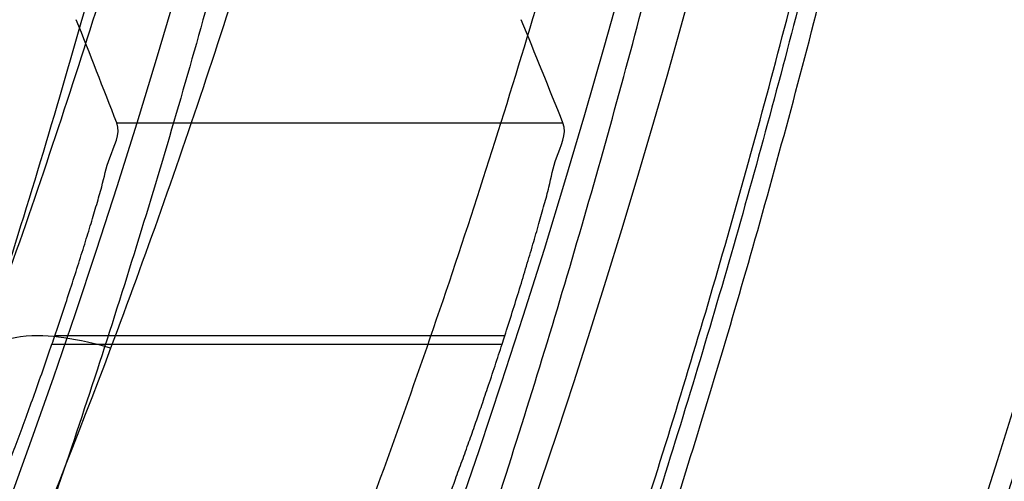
# Model space of a CAD drawing. Header units: millimetres. Extents: x 0 to 297, y 0 to 210.
# Tile 91 of 256: x 147.1564 to 147.1979, y 92.9207 to 92.9401. Entities that reach past the tile are written whole.
import ezdxf

# ---------------------------------------------------------------- set-up
doc = ezdxf.new("R2010")
doc.units = ezdxf.units.MM
doc.header["$LTSCALE"] = 16.335
doc.layers.get('0').update_dxf_attribs({"linetype": 'CONTINUOUS'})
for name, color, linetype in [('01_GLOBAL', 7, 'CONTINUOUS'), ('INTFCLR_1', 7, 'CONTINUOUS'), ('INTFCLR_144815', 7, 'CONTINUOUS')]:
    doc.layers.add(name, color=color, linetype=linetype)

msp = doc.modelspace()

# ---------------------------------------------------------------- linework, layer by layer
at = {"color": 7, "linetype": 'Continuous'}
msp.add_circle((147.7028034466, 92.1254639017), 2.28, dxfattribs=at)
at = {"color": 9, "linetype": 'Continuous'}
msp.add_arc((147.7028034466, 92.1254639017), 2.2507792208, 92.9674534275, 177.0325465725, dxfattribs=at)
at = {"layer": '01_GLOBAL', "color": 7, "linetype": 'Continuous'}
msp.add_circle((147.7028034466, 92.1254639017), 2.31, dxfattribs=at)
at = {"layer": 'INTFCLR_1', "color": 6, "linetype": 'Continuous'}
for radius in [0.3620710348, 0.3440948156]:
    msp.add_arc((146.8326356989, 93.03763164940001), radius, 270, 90.00000002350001, dxfattribs=at)
at = {"layer": 'INTFCLR_1', "color": 9, "linetype": 'Continuous'}
for points, knots in [([(147.1545442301, 92.9256703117), (147.1552565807, 92.92760868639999), (147.1566525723, 92.9315227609), (147.1593123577, 92.9394604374), (147.1636279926, 92.9537082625), (147.1676297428, 92.9704311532), (147.1702721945, 92.98537709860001), (147.1713830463, 92.99300879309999), (147.1719563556, 92.9974228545), (147.1732796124, 93.008504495), (147.1746545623, 93.02743949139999), (147.1744340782, 93.04977945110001), (147.1733950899, 93.0642567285), (147.1727415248, 93.0709415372), (147.1722603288, 93.07538757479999), (147.1707735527, 93.08738744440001), (147.1673977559, 93.1066025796), (147.162533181, 93.1253625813), (147.1590536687, 93.13649711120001), (147.157745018, 93.1404798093), (147.1557541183, 93.1463465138), (147.1512626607, 93.1586117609), (147.1435063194, 93.176613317), (147.134673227, 93.19362029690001), (147.1285153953, 93.2040882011), (147.1256373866, 93.208747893), (147.1237254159, 93.21178528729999), (147.1185545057, 93.2197736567), (147.1098896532, 93.232033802), (147.0978538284, 93.2469589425), (147.0876594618, 93.2581464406), (147.0805381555, 93.26529742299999), (147.0766007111, 93.2690835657), (147.0711374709, 93.27418968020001), (147.06349057, 93.2808755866), (147.0552130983, 93.2873626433), (147.0499647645, 93.2910949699), (147.0474074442, 93.29281092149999), (147.0457289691, 93.2938897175), (147.0442255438, 93.294808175), (147.0429042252, 93.29556660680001), (147.041778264, 93.2961550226), (147.0407894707, 93.2966200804), (147.0400295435, 93.2968637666), (147.0393696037, 93.2970368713), (147.0390133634, 93.2966025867), (147.0393275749, 93.29599323), (147.0397818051, 93.29522393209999), (147.0406181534, 93.29416107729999), (147.0417305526, 93.2928514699), (147.0430342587, 93.2914101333), (147.0444632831, 93.289871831), (147.0465759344, 93.2876354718), (147.0495827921, 93.28449215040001), (147.0551951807, 93.2786029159), (147.0613248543, 93.27199583), (147.0669087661, 93.26568094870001), (147.0703603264, 93.2616654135), (147.0759105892, 93.2550734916), (147.0844077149, 93.2443909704), (147.0955472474, 93.22884910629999), (147.1036099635, 93.2161613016), (147.1088887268, 93.20713012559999), (147.1124703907, 93.200778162), (147.1186494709, 93.1891839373), (147.1269016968, 93.171675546), (147.1325946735, 93.1570782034), (147.1352425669, 93.1495098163)], [0, 0, 0, 0, 0.0103792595, 0.0208842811, 0.0420721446, 0.0851858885, 0.1071984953, 0.1183380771, 0.123943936, 0.1295693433, 0.1744299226, 0.2192388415, 0.2417237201, 0.2473597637, 0.2529962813, 0.2641993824, 0.3081295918, 0.3509327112, 0.3614952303, 0.3667582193, 0.3720021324, 0.3926323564, 0.4323913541, 0.4704239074, 0.4888657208, 0.4934194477, 0.497950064, 0.5069039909, 0.5412450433, 0.5733438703, 0.6032118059, 0.6172673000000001, 0.6240601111, 0.6306649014, 0.6548506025, 0.6750843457, 0.6834913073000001, 0.6872123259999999, 0.6905622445, 0.6935176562, 0.6960693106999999, 0.6982084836, 0.6999280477, 0.7014829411, 0.7024060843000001, 0.7029587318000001, 0.7038763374, 0.7054334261, 0.7076628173, 0.7105600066, 0.714112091, 0.7174145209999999, 0.7211168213, 0.7295725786, 0.7392778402, 0.7620040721, 0.7748640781, 0.7816422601, 0.7886165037, 0.8181744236, 0.8502177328, 0.884679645, 0.8936796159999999, 0.902792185, 0.9213283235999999, 0.9597006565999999, 1, 1, 1, 1]), ([(147.0432510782, 93.2956316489), (147.0440337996, 93.2956315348), (147.0461901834, 93.29448394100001), (147.048762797, 93.29308623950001), (147.05126835, 93.29149221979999), (147.0538664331, 93.2897847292), (147.0591995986, 93.28606265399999), (147.0676125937, 93.27960414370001), (147.0753919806, 93.27294276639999), (147.0809499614, 93.26785658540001), (147.0849532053, 93.2640878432), (147.0921910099, 93.25697312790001), (147.1025540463, 93.2458430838), (147.114792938, 93.2309925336), (147.1236090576, 93.2187883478), (147.1288703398, 93.210836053), (147.1308146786, 93.20781404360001), (147.1337403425, 93.20317969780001), (147.1399980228, 93.19277282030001), (147.1489774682, 93.17586162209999), (147.1568675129, 93.15795089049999), (147.1614367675, 93.1457458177), (147.1634614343, 93.13990986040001), (147.1647919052, 93.13594917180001), (147.1683281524, 93.12488035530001), (147.1732735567, 93.1062283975), (147.1767074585, 93.0871131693), (147.1782194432, 93.07517712), (147.1787086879, 93.07075571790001), (147.1793731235, 93.0641085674), (147.1804294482, 93.0497128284), (147.1806536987, 93.0274948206), (147.1792555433, 93.0086652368), (147.1779104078, 92.9976470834), (147.1773275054, 92.9932574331), (147.1761979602, 92.9856672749), (147.1735104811, 92.97079983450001), (147.1694409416, 92.95416803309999), (147.1650544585, 92.9400032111), (147.1623504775, 92.9321098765), (147.1609312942, 92.9282176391), (147.1602071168, 92.92629007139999)], [0, 0, 0, 0, 0.0056084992, 0.016622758, 0.0214510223, 0.0268121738, 0.0389184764, 0.0680276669, 0.1027789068, 0.1122614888, 0.1220107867, 0.1421735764, 0.1849752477, 0.2309092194, 0.2799812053, 0.2927645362, 0.2992310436, 0.3057293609, 0.3320345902, 0.3862266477, 0.4428037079, 0.4721337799, 0.479586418, 0.4870651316, 0.5020714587, 0.5628449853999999, 0.6251697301, 0.6410581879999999, 0.6490513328, 0.6570434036, 0.6889243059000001, 0.7524504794, 0.8160576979, 0.8240355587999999, 0.8319861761, 0.8477866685, 0.8790166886, 0.9402183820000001, 0.9703167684, 0.9852456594, 1, 1, 1, 1]), ([(147.0432510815, 92.7796316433), (147.0431330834, 92.7796316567), (147.0428441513, 92.77968862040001), (147.0428590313, 92.7802080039), (147.043168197, 92.78074236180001), (147.0437027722, 92.7815366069), (147.0445175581, 92.7825251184), (147.046088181, 92.7843056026), (147.0479460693, 92.786252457), (147.0500136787, 92.7883830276), (147.0523867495, 92.79080681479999), (147.0572874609, 92.7957986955), (147.0632966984, 92.8020416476), (147.0688203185, 92.8080382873), (147.0718101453, 92.8113712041), (147.0735816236, 92.81337496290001), (147.0782783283, 92.8187413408), (147.0864250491, 92.8285190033), (147.0977271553, 92.8435162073), (147.106950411, 92.8572622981), (147.1127640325, 92.86681826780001), (147.1154623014, 92.871453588), (147.1172776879, 92.87462997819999), (147.1222795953, 92.88363180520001), (147.1300362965, 92.8990567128), (147.1375818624, 92.91703545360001), (147.1423047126, 92.93022711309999), (147.1445398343, 92.9370600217), (147.1457809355, 92.941042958), (147.1488392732, 92.9511954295), (147.1533458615, 92.9688880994), (147.157034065, 92.99020578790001), (147.1586182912, 93.0043449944), (147.159192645, 93.0109841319), (147.1595326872, 93.0154446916), (147.1602764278, 93.0276675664), (147.1604760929, 93.0476640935), (147.1590577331, 93.0675881), (147.157582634, 93.0796680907), (147.1569796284, 93.0840538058), (147.1560162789, 93.0905724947), (147.1536199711, 93.10439313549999), (147.1487661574, 93.12508522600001), (147.1436711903, 93.1411717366), (147.1408661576, 93.1489990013)], [0, 0, 0, 0, 0.0008731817, 0.001718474, 0.0032338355, 0.0055641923, 0.008732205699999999, 0.0127298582, 0.0231213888, 0.0286463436, 0.0346993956, 0.04822263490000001, 0.0804125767, 0.0988155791, 0.1085508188, 0.1135449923, 0.1186070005, 0.1613231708, 0.2076862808, 0.2575123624, 0.2837454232, 0.2904461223, 0.2972015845, 0.3108183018, 0.3666504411, 0.4248609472, 0.4549769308, 0.4703146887, 0.4780576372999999, 0.4858477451, 0.5487776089, 0.6130123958, 0.6457680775, 0.6540347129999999, 0.6623246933, 0.6788711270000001, 0.74464742, 0.8101273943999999, 0.8265053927, 0.8346996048, 0.8428861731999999, 0.8752668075, 0.9384714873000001, 1, 1, 1, 1]), ([(147.1602071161, 92.92629006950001), (147.1595631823, 92.92648246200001), (147.1582763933, 92.9267526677), (147.1563883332, 92.92690961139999), (147.1547219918, 92.92636653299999), (147.1545442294, 92.9256703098)], [0, 0, 0, 0, 0.3355939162, 0.6411874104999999, 1, 1, 1, 1]), ([(147.1602071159, 92.92629006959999), (147.1573959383, 92.918807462), (147.1513353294, 92.90435984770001), (147.1425342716, 92.8870880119), (147.1363700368, 92.87644944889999), (147.1334825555, 92.8717095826), (147.1315628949, 92.86861924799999), (147.1263605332, 92.860480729), (147.1176083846, 92.8479676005), (147.1053924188, 92.83269961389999), (147.0949921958, 92.82121808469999), (147.0876965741, 92.81385489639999), (147.0836469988, 92.80994239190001), (147.0779933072, 92.80463400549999), (147.0715340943, 92.7989617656), (147.0643214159, 92.79314721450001), (147.0594957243, 92.7894714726), (147.0557195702, 92.7867597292), (147.0529460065, 92.7848729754), (147.049824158, 92.7828152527), (147.0467200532, 92.781041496), (147.0439979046, 92.7796315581), (147.0432510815, 92.7796316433)], [0, 0, 0, 0, 0.1254392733, 0.2455954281, 0.3039386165, 0.3183545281, 0.3326935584, 0.3610298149, 0.4699340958, 0.5721292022, 0.6676979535, 0.7128867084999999, 0.7347758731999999, 0.7560605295, 0.8345894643, 0.86959304, 0.9014329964, 0.9297831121, 0.9425142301, 0.954114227, 0.9882800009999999, 1, 1, 1, 1])]:
    msp.add_open_spline(points, degree=3, knots=knots, dxfattribs=at)
at = {"layer": 'INTFCLR_1', "color": 6, "linetype": 'Continuous'}
for points, knots in [([(147.0687421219, 93.29563164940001), (147.0680098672, 93.29563164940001), (147.0693330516, 93.2931111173), (147.0704693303, 93.29172068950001), (147.0723263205, 93.28928078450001), (147.0746177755, 93.2865210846), (147.0775470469, 93.28299903), (147.080971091, 93.27890891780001), (147.0846437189, 93.27446035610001), (147.0882701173, 93.26998999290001), (147.0916458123, 93.2657319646), (147.0947448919, 93.2617356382), (147.0975630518, 93.2580185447), (147.100110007, 93.25458663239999), (147.1024035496, 93.25143207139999), (147.1044661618, 93.24854131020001), (147.1063189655, 93.24589767), (147.1079764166, 93.2434940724), (147.109457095, 93.2413147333), (147.1107791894, 93.2393416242), (147.1119635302, 93.23755181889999), (147.1130167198, 93.235942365), (147.1139517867, 93.2344985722), (147.1147816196, 93.2332054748), (147.1157213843, 93.2317287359), (147.1167390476, 93.23011252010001), (147.1179255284, 93.2282043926), (147.1189332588, 93.2265622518), (147.1198501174, 93.2250516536), (147.1206424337, 93.2237350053), (147.1215180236, 93.2222660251), (147.1224842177, 93.22062728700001), (147.1235503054, 93.2187965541), (147.1247223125, 93.21675634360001), (147.1260120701, 93.2144766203), (147.1274302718, 93.21192636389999), (147.1289898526, 93.20906621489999), (147.1307073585, 93.2058462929), (147.1325944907, 93.2022184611), (147.1346618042, 93.1981270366), (147.1369222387, 93.1935038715), (147.1393944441, 93.1882537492), (147.1420944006, 93.1822619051), (147.1450364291, 93.1753818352), (147.1482313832, 93.1674373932), (147.1516877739, 93.1581768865), (147.1553587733, 93.14738762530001), (147.1590017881, 93.1353669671), (147.1623609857, 93.1226214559), (147.1652568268, 93.10972884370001), (147.1676651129, 93.0968010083), (147.1695853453, 93.0838891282), (147.1710275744, 93.0709911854), (147.1719965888, 93.05813761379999), (147.1725011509, 93.0453158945), (147.1725469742, 93.0325462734), (147.1721391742, 93.0198169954), (147.171280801, 93.0071297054), (147.1699742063, 92.99449457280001), (147.1682169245, 92.9818861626), (147.1660086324, 92.9693213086), (147.1633383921, 92.9567727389), (147.1602041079, 92.94425636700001), (147.1566465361, 92.9319458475), (147.1528751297, 92.9204393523), (147.1491593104, 92.9102243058), (147.1457087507, 92.9015000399), (147.1425365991, 92.8940034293), (147.1396288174, 92.8875126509), (147.136972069, 92.8818585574), (147.1345472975, 92.8769025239), (147.1323371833, 92.8725413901), (147.130325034, 92.8686912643), (147.1284994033, 92.8652891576), (147.1268466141, 92.8622800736), (147.1253496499, 92.85960988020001), (147.1239936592, 92.85723391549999), (147.1227647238, 92.8551144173), (147.1216541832, 92.85322630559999), (147.1206539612, 92.8515468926), (147.1197533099, 92.8500510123), (147.1189386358, 92.8487109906), (147.1179864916, 92.8471584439), (147.1170567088, 92.8456599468), (147.1160957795, 92.84412860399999), (147.1152647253, 92.8428151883), (147.1143298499, 92.84135168), (147.1132770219, 92.8397205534), (147.1120898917, 92.837902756), (147.1107550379, 92.8358842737), (147.109257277, 92.8336513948), (147.107577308, 92.8311858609), (147.1056960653, 92.8284703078), (147.1035922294, 92.82548916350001), (147.1012492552, 92.8222342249), (147.0986446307, 92.81869165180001), (147.095755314, 92.8148491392), (147.0925736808, 92.81071697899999), (147.0890986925, 92.8063077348), (147.0853575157, 92.80167437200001), (147.0815402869, 92.7970384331), (147.0779667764, 92.7927652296), (147.0748968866, 92.789078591), (147.0724998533, 92.7861981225), (147.070552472, 92.7836530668), (147.0693788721, 92.7822194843), (147.0679949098, 92.7796316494), (147.0687421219, 92.7796316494)], [0, 0, 0, 0, 0.003860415, 0.007501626, 0.0124785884, 0.0188917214, 0.0268498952, 0.0364677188, 0.0470694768, 0.0572444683, 0.0668187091, 0.0757144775, 0.083905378, 0.09140992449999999, 0.0982451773, 0.1044667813, 0.1101313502, 0.1152642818, 0.1198589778, 0.1240215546, 0.1277856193, 0.1311734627, 0.1341617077, 0.1368541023, 0.1392736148, 0.1433897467, 0.1469230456, 0.1511192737, 0.1535471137, 0.1562389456, 0.1592204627, 0.1625628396, 0.1662680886, 0.1703891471, 0.174967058, 0.1800766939, 0.1857729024, 0.1921414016, 0.1993155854, 0.2073311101, 0.2163077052, 0.2264451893, 0.2379233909, 0.250953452, 0.2658909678, 0.283062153, 0.3030578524, 0.3259639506, 0.3492662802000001, 0.3725305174, 0.3956109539, 0.4185782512, 0.4413347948, 0.4640172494, 0.4865192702, 0.508968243, 0.531324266, 0.5536477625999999, 0.5759939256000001, 0.5982772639, 0.620747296, 0.6432362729, 0.6658996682, 0.68875599, 0.7107777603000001, 0.7297237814, 0.7460531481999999, 0.7602331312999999, 0.7726347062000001, 0.7835467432, 0.793166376, 0.8017211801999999, 0.8093215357, 0.8160683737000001, 0.8220758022, 0.8274205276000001, 0.8322066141, 0.8364980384, 0.8403367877, 0.8437547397, 0.8468031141, 0.8495420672, 0.8520223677, 0.8564046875, 0.8588391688, 0.8615533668, 0.8645986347, 0.8679945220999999, 0.8717882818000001, 0.8760445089, 0.8807522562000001, 0.8859628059, 0.8917731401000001, 0.898168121, 0.9051985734, 0.9129160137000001, 0.9213486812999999, 0.9305434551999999, 0.9404096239, 0.9509435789, 0.961943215, 0.9720502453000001, 0.980371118, 0.9870628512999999, 0.992271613, 0.9960607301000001, 1, 1, 1, 1]), ([(147.0687421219, 92.7796316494), (147.0695765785, 92.7796316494), (147.0710237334, 92.7806068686), (147.0732486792, 92.7819463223), (147.0757995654, 92.7837998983), (147.0789536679, 92.78621498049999), (147.0827092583, 92.7892984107), (147.0868482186, 92.7928925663), (147.0910477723, 92.79673500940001), (147.0950116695, 92.80053311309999), (147.0986438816, 92.80415209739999), (147.1019501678, 92.80756746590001), (147.1049461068, 92.8107620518), (147.107653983, 92.813732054), (147.1100921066, 92.81647650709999), (147.1122806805, 92.81899733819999), (147.1142479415, 92.8213114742), (147.1160099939, 92.82342388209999), (147.1175861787, 92.82534548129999), (147.1189934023, 92.8270878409), (147.1202530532, 92.828669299), (147.1213970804, 92.83012358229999), (147.1225240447, 92.83157239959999), (147.123724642, 92.8331346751), (147.1249992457, 92.8348159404), (147.1262604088, 92.83650316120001), (147.1274992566, 92.8381825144), (147.1287882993, 92.8399539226), (147.1302152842, 92.8419444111), (147.131810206, 92.84420661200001), (147.1335924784, 92.846783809), (147.1355808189, 92.8497229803), (147.1377917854, 92.8530728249), (147.140242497, 92.8568933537), (147.1429592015, 92.861268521), (147.1459674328, 92.8662949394), (147.1492907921, 92.8720905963), (147.1529541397, 92.8788115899), (147.1569786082, 92.8866408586), (147.1613909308, 92.895852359), (147.1661049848, 92.9065772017), (147.1708180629, 92.91847841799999), (147.1752249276, 92.93102624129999), (147.1791389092, 92.9437452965), (147.1825261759, 92.9565113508), (147.1853979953, 92.9693107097), (147.1877529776, 92.9820756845), (147.1896101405, 92.9948409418), (147.1909735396, 93.00755209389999), (147.1918561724, 93.02022938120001), (147.1922659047, 93.0328602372), (147.1922092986, 93.0454468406), (147.1916906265, 93.0579966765), (147.1907127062, 93.07050178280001), (147.1892753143, 93.0829675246), (147.187377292, 93.0953920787), (147.1850186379, 93.1077564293), (147.1821898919, 93.1200882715), (147.1788863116, 93.1323721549), (147.1750915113, 93.1446222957), (147.1708160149, 93.1567764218), (147.1662306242, 93.1683760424), (147.1616300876, 93.17888244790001), (147.1573218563, 93.1879248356), (147.1533932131, 93.19561622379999), (147.1498208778, 93.2022183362), (147.1465812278, 93.20791453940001), (147.1436479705, 93.2128584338), (147.140997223, 93.2171670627), (147.1386015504, 93.22093898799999), (147.1364409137, 93.22424590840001), (147.1344943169, 93.2271532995), (147.1327470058, 93.229707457), (147.1311776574, 93.2319576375), (147.1297748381, 93.23393568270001), (147.1285161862, 93.23568453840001), (147.1273854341, 93.237235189), (147.1263043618, 93.2387000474), (147.1251805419, 93.2402055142), (147.1239422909, 93.24184332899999), (147.1226668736, 93.2435068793), (147.1213873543, 93.2451529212), (147.120091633, 93.2467985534), (147.1186694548, 93.2485796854), (147.1170808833, 93.2505381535), (147.1153015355, 93.25269419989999), (147.1133143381, 93.2550569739), (147.1110956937, 93.2576388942), (147.1086258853, 93.2604465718), (147.1058792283, 93.263488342), (147.1028357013, 93.2667628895), (147.099478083, 93.27026211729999), (147.0957850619, 93.2739726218), (147.0917574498, 93.27786179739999), (147.0874623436, 93.28182281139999), (147.0831967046, 93.28555323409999), (147.0792915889, 93.2887810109), (147.0760051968, 93.2913109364), (147.073359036, 93.29324438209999), (147.0710713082, 93.29462673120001), (147.0695920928, 93.29563164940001), (147.0687421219, 93.29563164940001)], [0, 0, 0, 0, 0.0042187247, 0.0081401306, 0.0133978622, 0.0200459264, 0.0282638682, 0.0379443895, 0.0477615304, 0.05703690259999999, 0.0656973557, 0.0736821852, 0.0810680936, 0.0878383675, 0.0940009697, 0.0996271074, 0.1047154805, 0.1093563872, 0.1135342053, 0.1172803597, 0.1206792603, 0.1237557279, 0.1266349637, 0.1299589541, 0.1337168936, 0.1373013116, 0.1406085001, 0.1442672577, 0.148377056, 0.1529904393, 0.1582606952, 0.164218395, 0.1709303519, 0.1785521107, 0.1871652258, 0.1969659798, 0.2081658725, 0.2209392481, 0.2356613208, 0.2526660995, 0.2725685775, 0.2948769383, 0.3173640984, 0.3397873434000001, 0.3621386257, 0.3841211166, 0.4060891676, 0.4277469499, 0.4493218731, 0.470705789, 0.4919793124, 0.5131981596, 0.5343255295, 0.5554668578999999, 0.5765984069, 0.5977513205, 0.6189954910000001, 0.6402209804, 0.6617015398, 0.6832900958, 0.7050415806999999, 0.7268239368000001, 0.7463339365, 0.7630160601, 0.7774553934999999, 0.7899931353, 0.8009638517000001, 0.8105830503, 0.8190545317, 0.8265380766, 0.8331730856, 0.8390248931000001, 0.8442268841, 0.8488182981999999, 0.8528943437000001, 0.8564866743, 0.8597116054, 0.8625968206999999, 0.8656908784, 0.8692094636, 0.8729771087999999, 0.8762884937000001, 0.879749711, 0.8835661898, 0.8878115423, 0.8924986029, 0.8976989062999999, 0.9034198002, 0.9097088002, 0.9166034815, 0.9241390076, 0.9323094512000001, 0.9411199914, 0.9506041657, 0.9606137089, 0.9706541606, 0.9792553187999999, 0.9862062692, 0.9916647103, 0.9957028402, 1, 1, 1, 1])]:
    msp.add_open_spline(points, degree=3, knots=knots, dxfattribs=at)
at = {"layer": 'INTFCLR_144815', "color": 9, "linetype": 'Continuous'}
for p, q in [((147.1604640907, 92.9357897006), (147.1792789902, 92.9357897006)), ((147.1768238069, 92.92680203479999), (147.1578504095, 92.92680203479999)), ((147.1577340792, 92.926461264), (147.1767138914, 92.926461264))]:
    msp.add_line(p, q, dxfattribs=at)
at = {"layer": 'INTFCLR_144815', "color": 6, "linetype": 'Continuous'}
for radius in [0.3828680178, 0.364857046]:
    msp.add_circle((146.8326356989, 93.03763164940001), radius, dxfattribs=at)
for radius, start, end in [(0.5278075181, 313.9937911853, 154.5150993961), (0.49294334, 282.2440355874, 71.2863570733), (0.3889523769, 308.490992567, 51.50900743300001), (0.4069633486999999, 316.9838592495, 43.0161407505), (0.3840109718, 313.9992414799, 46.00075850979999), (0.343580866, 341.1214044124, 341.1814515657), (0.3615918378, 342.0945480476, 342.1512840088)]:
    msp.add_arc((146.8326356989, 93.03763164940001), radius, start, end, dxfattribs=at)
at = {"layer": 'INTFCLR_144815', "color": 9, "linetype": 'Continuous'}
for centre, radius, start, end in [((146.8326356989, 93.03763164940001), 0.4896672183, 292.4997540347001, 54.0964566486), ((146.8326378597, 93.037632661), 0.4417306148, 292.4997540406, 54.09645665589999), ((146.8326511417, 93.03763533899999), 0.434262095, 311.2505121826, 48.7494878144), ((146.8326356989, 93.03763164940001), 0.3958087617, 314.0862202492, 45.9137797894), ((146.8326356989, 93.03763164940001), 0.3863437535, 313.8592910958, 46.1407088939), ((146.8326356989, 93.03763164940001), 0.3838160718, 314.0319604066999, 45.9680396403)]:
    msp.add_arc(centre, radius, start, end, dxfattribs=at)
at = {"layer": 'INTFCLR_144815', "color": 6, "linetype": 'Continuous'}
for centre, major_axis, ratio, start_param, end_param in [((146.8326356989, 92.7075603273), (0, 0.4953586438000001), 0.7456587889, -1.0919724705, -1.0820479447), ((146.8326356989, 92.6859756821), (0, 0.5277520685), 0.7456587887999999, -1.0777008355, -1.0683155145)]:
    msp.add_ellipse(centre, major_axis=major_axis, ratio=ratio, start_param=start_param, end_param=end_param, dxfattribs=at)
for points, knots in [([(147.1000017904, 92.7706317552), (147.099727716, 92.7706367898), (147.0997250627, 92.7716931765), (147.1002170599, 92.7722851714), (147.1006721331, 92.7731087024), (147.1011651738, 92.77384567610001), (147.1017516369, 92.7747055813), (147.1024417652, 92.7756704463), (147.1032341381, 92.776750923), (147.1041312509, 92.7779487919), (147.1051340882, 92.7792688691), (147.1062444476, 92.78071599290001), (147.1074648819, 92.7822968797), (147.1087976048, 92.7840181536), (147.1102428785, 92.785884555), (147.1117982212, 92.78789788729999), (147.1134596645, 92.79005859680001), (147.1152251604, 92.79237013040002), (147.1170968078, 92.79484195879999), (147.11907733, 92.797485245), (147.1211639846, 92.8003047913), (147.1233499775, 92.8033005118), (147.1256270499, 92.80647066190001), (147.1279885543, 92.8098160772), (147.1304260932, 92.8133353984), (147.1329303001, 92.81702596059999), (147.1354909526, 92.8208837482), (147.1380971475, 92.8249034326), (147.1407375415, 92.8290785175), (147.1434005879, 92.83340150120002), (147.1460747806, 92.83786408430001), (147.1487488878, 92.8424574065), (147.1514121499, 92.8471722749), (147.1540544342, 92.8519993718), (147.1566663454, 92.856929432), (147.1592392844, 92.8619533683), (147.1617654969, 92.8670624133), (147.1642380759, 92.8722482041), (147.1666509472, 92.8775028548), (147.168998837, 92.8828190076), (147.1712772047, 92.8881898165), (147.1734821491, 92.89360886), (147.1756107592, 92.89907116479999), (147.1776563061, 92.90456069), (147.179616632, 92.91007104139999), (147.1814926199, 92.91560357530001), (147.1832864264, 92.9211651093), (147.1849983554, 92.9267575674), (147.1866261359, 92.93237403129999), (147.1881687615, 92.93801125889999), (147.1896244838, 92.9436621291), (147.1909923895, 92.9493212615), (147.1922727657, 92.95498763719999), (147.1934660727, 92.96066109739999), (147.1945727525, 92.96634163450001), (147.1955930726, 92.9720286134), (147.1965271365, 92.9777204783), (147.1973750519, 92.98341533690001), (147.1981370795, 92.9891120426), (147.1988135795, 92.99481027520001), (147.1994048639, 93.0005096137), (147.1999112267, 93.00620974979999), (147.2003329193, 93.0119102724), (147.2006701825, 93.01761113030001), (147.2009232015, 93.0233121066), (147.2010921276, 93.0290132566), (147.2011770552, 93.0347144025), (147.2011780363, 93.0404156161), (147.2010950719, 93.0461167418), (147.2009281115, 93.0518178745), (147.2006770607, 93.05751885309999), (147.2003417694, 93.0632197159), (147.1999220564, 93.0689202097), (147.1994176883, 93.074620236), (147.198828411, 93.080319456), (147.1981539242, 93.0860176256), (147.1973939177, 93.0917142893), (147.1965480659, 93.09740890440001), (147.1956160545, 93.10310072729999), (147.1945975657, 93.1087889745), (147.1934922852, 93.1144727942), (147.1923000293, 93.1201506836), (147.1910207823, 93.12582057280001), (147.1896545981, 93.131480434), (147.1882014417, 93.1371288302), (147.1866611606, 93.1427648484), (147.1850338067, 93.14838687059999), (147.1833198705, 93.1539920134), (147.1815202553, 93.1595765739), (147.1796361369, 93.1651366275), (147.1776688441, 93.17066839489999), (147.1756200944, 93.17616762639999), (147.1734920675, 93.1816295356), (147.1712874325, 93.1870488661), (147.1690094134, 93.1924198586), (147.1666618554, 93.1977362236), (147.1642492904, 93.2029911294), (147.1617769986, 93.20817719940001), (147.1592510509, 93.21328655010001), (147.1566783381, 93.2183108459), (147.1540666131, 93.2232413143), (147.1514244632, 93.2280688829), (147.1487612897, 93.23278426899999), (147.1460872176, 93.23737816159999), (147.1434130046, 93.2418413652), (147.1407498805, 93.2461650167), (147.1381093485, 93.2503408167), (147.1355029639, 93.2543612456), (147.1329420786, 93.2582197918), (147.1304375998, 93.2619111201), (147.1279997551, 93.265431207), (147.125637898, 93.26877740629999), (147.1233603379, 93.27194848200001), (147.1211742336, 93.2749445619), (147.1190855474, 93.2777670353), (147.1170990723, 93.2804183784), (147.1152184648, 93.2829020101), (147.1134463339, 93.2852221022), (147.1117843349, 93.2873834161), (147.1102333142, 93.2893910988), (147.1087934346, 93.2912505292), (147.1074642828, 93.2929671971), (147.1062450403, 93.2945465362), (147.1051345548, 93.29599381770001), (147.1041315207, 93.2973141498), (147.1032343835, 93.29851204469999), (147.1024419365, 93.2995926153), (147.1017517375, 93.30055757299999), (147.1011652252, 93.30141754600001), (147.1006721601, 93.3021545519), (147.1002170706, 93.3029781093), (147.0997250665, 93.30357011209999), (147.0997277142, 93.304626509), (147.1000017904, 93.30463154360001)], [0, 0, 0, 0, 0.0014101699, 0.0032891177, 0.0045779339, 0.0061083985, 0.0078869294, 0.009919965, 0.0122145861, 0.0147783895, 0.0176190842, 0.0207426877, 0.0241618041, 0.0278931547, 0.0319414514, 0.0363053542, 0.040981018, 0.0459630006, 0.0512683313, 0.0569309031, 0.0629543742, 0.0693130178, 0.0760084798, 0.08303351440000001, 0.0903785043, 0.09803123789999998, 0.105976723, 0.1141977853, 0.122675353, 0.1313888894, 0.140317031, 0.1494380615, 0.1587304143, 0.1681731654, 0.1777462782, 0.187430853, 0.1972092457, 0.2070653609, 0.2169845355, 0.2269535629, 0.2369608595, 0.2469959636, 0.2570491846, 0.2671179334, 0.2771316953, 0.2871355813, 0.2971697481, 0.3071923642, 0.3172217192, 0.3272506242, 0.3372572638, 0.3472396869, 0.357200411, 0.3671408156, 0.3770633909, 0.3869713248, 0.3968625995, 0.4067348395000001, 0.4165894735, 0.4264283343, 0.4362532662, 0.4460650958, 0.4558661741, 0.4656577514, 0.4754424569, 0.4852217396, 0.4949982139, 0.504773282, 0.5145496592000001, 0.5243287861, 0.5341133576, 0.5439047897, 0.5537055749, 0.5635169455, 0.5733411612, 0.5831795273, 0.5930338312, 0.6029053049, 0.6127948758, 0.6227033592, 0.6326318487, 0.6425809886, 0.652548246, 0.6625317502, 0.6725323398, 0.682550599, 0.6925874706, 0.7026400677, 0.7127021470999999, 0.7227700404, 0.7328393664, 0.7429043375, 0.7529583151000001, 0.7629934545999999, 0.7730007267, 0.7829699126, 0.7928892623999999, 0.8027455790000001, 0.8125242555, 0.8222091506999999, 0.8317827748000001, 0.8412261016, 0.8505191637, 0.8596410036, 0.8685700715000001, 0.8772846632, 0.8857633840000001, 0.8939857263, 0.9019325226, 0.9095865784, 0.9169329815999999, 0.9239594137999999, 0.9306564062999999, 0.9370174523, 0.9430388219, 0.9487194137, 0.9540603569, 0.95906494, 0.9637380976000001, 0.9680861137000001, 0.9721162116, 0.9758363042, 0.9792548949, 0.9823802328, 0.9852207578, 0.987784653, 0.9900795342, 0.9921128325, 0.9938914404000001, 0.9954219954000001, 0.9967108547, 0.9985898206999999, 1, 1, 1, 1]), ([(147.108707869, 93.29563164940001), (147.1084310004, 93.29563164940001), (147.1084189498, 93.2945661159), (147.1088854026, 93.2939562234), (147.1093179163, 93.293115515), (147.1097871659, 93.29236199), (147.1103458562, 93.291483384), (147.1110035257, 93.2904976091), (147.1117585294, 93.28939440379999), (147.1126129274, 93.28817225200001), (147.1135675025, 93.28682643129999), (147.1146233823, 93.2853527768), (147.1157813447, 93.28374669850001), (147.1170420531, 93.2820034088), (147.1184057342, 93.2801181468), (147.1198723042, 93.27808602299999), (147.1214410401, 93.2759024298), (147.1231107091, 93.27356285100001), (147.1248792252, 93.271063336), (147.1267437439, 93.26840038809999), (147.128700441, 93.2655713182), (147.130744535, 93.2625742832), (147.1328701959, 93.25940851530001), (147.135070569, 93.2560744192), (147.1373378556, 93.252573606), (147.1396633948, 93.248908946), (147.1420378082, 93.24508453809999), (147.1444511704, 93.2411056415), (147.1468932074, 93.23697855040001), (147.1493534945, 93.2327104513), (147.1518216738, 93.2283092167), (147.1542876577, 93.2237831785), (147.1567417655, 93.21914097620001), (147.1591748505, 93.2143913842), (147.161578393, 93.2095431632), (147.1639445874, 93.2046048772), (147.1662663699, 93.1995847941), (147.1685374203, 93.19449081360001), (147.1707521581, 93.18933038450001), (147.1729057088, 93.1841104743), (147.1749938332, 93.17883761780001), (147.1770129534, 93.1735177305), (147.1789599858, 93.168156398), (147.1808324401, 93.1627584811), (147.1826281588, 93.1573287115), (147.184345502, 93.1518710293), (147.1859830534, 93.1463893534), (147.1875398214, 93.14088681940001), (147.1890149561, 93.135366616), (147.1904079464, 93.12983117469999), (147.1917183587, 93.12428304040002), (147.1929460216, 93.1187240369), (147.194090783, 93.1131561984), (147.1951526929, 93.1075808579), (147.1961317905, 93.10199958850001), (147.1970282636, 93.0964132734), (147.1978422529, 93.09082314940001), (147.198574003, 93.08522979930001), (147.1992237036, 93.0796341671), (147.1997916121, 93.0740365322), (147.2002779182, 93.06843761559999), (147.2006828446, 93.06283752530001), (147.201006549, 93.0572368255), (147.2012491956, 93.0516354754), (147.2014108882, 93.0460339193), (147.2014917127, 93.0404320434), (147.2014917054, 93.0348302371), (147.2014108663, 93.0292283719), (147.2012491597, 93.0236268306), (147.2010065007, 93.0180255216), (147.2006827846, 93.01242485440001), (147.20027785, 93.0068248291), (147.1997915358, 93.0012259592), (147.1992236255, 92.9956284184), (147.1985739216, 92.9900328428), (147.1978421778, 92.98443960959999), (147.197028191, 92.9788495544), (147.1961317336, 92.9732633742), (147.1951526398, 92.96768215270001), (147.1940907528, 92.96210695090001), (147.1929459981, 92.956539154), (147.1917183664, 92.95098029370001), (147.1904079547, 92.9454321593), (147.1890149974, 92.9398968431), (147.1875398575, 92.93437661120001), (147.1859831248, 92.9288741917), (147.1843455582, 92.9233924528), (147.1826282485, 92.91793486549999), (147.1808325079, 92.91250501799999), (147.178960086, 92.9071071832), (147.1770130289, 92.9017457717), (147.1749939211, 92.8964259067), (147.1729057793, 92.8911529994), (147.1707522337, 92.8859330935), (147.1685374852, 92.8807726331), (147.1662664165, 92.87567860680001), (147.1639446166, 92.8706584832), (147.1615784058, 92.8657201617), (147.1591748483, 92.86087191), (147.1567417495, 92.8561222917), (147.1542876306, 92.85148006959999), (147.1518216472, 92.8469540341), (147.1493534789, 92.84255282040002), (147.1468932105, 92.8382847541), (147.1444511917, 92.8341576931), (147.1420378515, 92.8301788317), (147.1396634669, 92.8263544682), (147.1373379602, 92.82268985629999), (147.1350707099, 92.8191890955), (147.1328703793, 92.81585505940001), (147.1307447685, 92.81268936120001), (147.1287007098, 92.80969237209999), (147.12674404, 92.8068633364), (147.1248795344, 92.8042004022), (147.1231110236, 92.80170089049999), (147.1214413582, 92.7993613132), (147.1198726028, 92.79717769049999), (147.1184060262, 92.79514555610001), (147.117042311, 92.7932602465), (147.1157815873, 92.79151693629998), (147.114623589, 92.78991080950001), (147.11356769, 92.78843713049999), (147.1126130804, 92.787091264), (147.11175866, 92.7858690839), (147.1110036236, 92.7847658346), (147.1103459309, 92.78378002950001), (147.1097872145, 92.7829013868), (147.1093179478, 92.78214783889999), (147.1088854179, 92.7813071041), (147.1084189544, 92.7806972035), (147.1084309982, 92.7796316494), (147.108707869, 92.7796316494)], [0, 0, 0, 0, 0.0014861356, 0.0034579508, 0.0048068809, 0.0064063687, 0.0082626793, 0.0103820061, 0.0127711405, 0.0154368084, 0.0183865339, 0.0216275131, 0.0251677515, 0.0290144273, 0.0331753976, 0.0376570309, 0.0424661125, 0.0476073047, 0.0530850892, 0.0589012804, 0.0650564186, 0.0715486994, 0.07837362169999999, 0.08552418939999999, 0.0929907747, 0.1007612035, 0.1088208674, 0.1171531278, 0.1257396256, 0.1345607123, 0.143595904, 0.152824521, 0.1622261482, 0.171780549, 0.1814683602, 0.1912713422, 0.2011724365, 0.211155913, 0.2212074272, 0.2313141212, 0.2414644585, 0.2516478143, 0.2618559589, 0.2720801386, 0.2823146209, 0.2925525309, 0.302790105, 0.3130221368, 0.3232464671, 0.333459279, 0.3436597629, 0.3538452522, 0.3640159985, 0.3741700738, 0.3843086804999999, 0.3944307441, 0.4045380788, 0.4146299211, 0.4247087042, 0.434774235, 0.4448292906, 0.4548738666, 0.4649110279, 0.4749410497, 0.4849671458, 0.4949897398, 0.505012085, 0.515034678, 0.5250607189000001, 0.5350907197, 0.5451277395, 0.5551723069, 0.5652271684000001, 0.5752926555, 0.5853711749, 0.5954630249, 0.6055699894, 0.6156920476, 0.6258303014, 0.6359844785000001, 0.6461547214, 0.6563403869, 0.666540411, 0.676753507, 0.6869773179, 0.6972097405, 0.7074468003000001, 0.7176851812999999, 0.7279191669, 0.7381438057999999, 0.7483515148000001, 0.7585352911, 0.7686855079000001, 0.7787921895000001, 0.7888438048, 0.7988273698, 0.8087285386, 0.8185315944, 0.8282194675, 0.8377739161, 0.8471755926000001, 0.8564042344, 0.8654393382, 0.8742603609, 0.8828468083, 0.8911789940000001, 0.8992385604, 0.907008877, 0.9144753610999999, 0.9216258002, 0.9284505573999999, 0.9349426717, 0.941097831, 0.9469139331, 0.9523916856, 0.9575329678, 0.9623419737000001, 0.9668237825, 0.9709847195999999, 0.9748315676, 0.978371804, 0.9816129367, 0.9845626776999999, 0.9872284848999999, 0.9896176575, 0.9917371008, 0.9935934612, 0.9951930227, 0.9965419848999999, 0.9985138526, 1, 1, 1, 1]), ([(147.1774737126, 93.03763164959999), (147.1774737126, 93.03408945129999), (147.1773695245, 93.02700115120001), (147.1769005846, 93.01637046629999), (147.1761179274, 93.0057395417), (147.1750192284, 92.99510919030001), (147.1736022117, 92.98448113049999), (147.1718643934, 92.9738585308), (147.1698022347, 92.9632462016), (147.1674128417, 92.9526511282), (147.1646953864, 92.9420828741), (147.161647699, 92.9315557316), (147.1582727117, 92.92108641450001), (147.1545735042, 92.9106967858), (147.1505601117, 92.9004145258), (147.1462460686, 92.8902726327), (147.1416542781, 92.8803122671), (147.1368163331, 92.87058151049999), (147.1317748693, 92.8611374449), (147.1265856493, 92.85204255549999), (147.1213166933, 92.8433636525), (147.1160474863, 92.83516870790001), (147.1108644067, 92.8275202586), (147.1058552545, 92.8204697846), (147.1011012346, 92.8140519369), (147.0966707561, 92.8082803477), (147.0926151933, 92.80315041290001), (147.0889666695, 92.79864073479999), (147.0857447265, 92.7947177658), (147.0829483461, 92.79133955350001), (147.0805785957, 92.7884737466), (147.0786107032, 92.7860480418), (147.0770645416, 92.78412398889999), (147.075840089, 92.7824105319), (147.0750404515, 92.7814119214), (147.0742890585, 92.7796316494), (147.0748011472, 92.7796316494)], [0, 0, 0, 0, 0.0374136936, 0.0748639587, 0.1123780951, 0.1499879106, 0.1877264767, 0.2256114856, 0.2636616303, 0.3018965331, 0.3403130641, 0.3789003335, 0.4176356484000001, 0.4564792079, 0.4953691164, 0.5342020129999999, 0.5728718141, 0.611197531, 0.6489667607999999, 0.6859303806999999, 0.721782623, 0.7561939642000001, 0.788825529, 0.8193610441, 0.8475376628, 0.8731799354, 0.8962089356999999, 0.9166076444, 0.9344457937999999, 0.9498358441, 0.9629038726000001, 0.9737937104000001, 0.9826269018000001, 0.9895233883, 0.9945911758, 1, 1, 1, 1]), ([(147.091447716, 92.7706317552), (147.0911815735, 92.7706365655), (147.0911667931, 92.7716634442), (147.0916656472, 92.7722346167), (147.0921197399, 92.7730327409), (147.0926141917, 92.7737470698), (147.0932019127, 92.77458111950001), (147.0938940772, 92.77551732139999), (147.0946890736, 92.7765661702), (147.0955894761, 92.77772931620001), (147.0965963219, 92.77901153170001), (147.0977110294, 92.7804169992), (147.0989347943, 92.78195053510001), (147.1002689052, 92.78361741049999), (147.1017144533, 92.7854232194), (147.1032723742, 92.78737392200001), (147.1049431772, 92.7894755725), (147.1067270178, 92.79173444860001), (147.1086232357, 92.79415650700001), (147.1106300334, 92.7967469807), (147.1127439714, 92.7995096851), (147.114959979, 92.8024469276), (147.1172716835, 92.8055598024), (147.1196716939, 92.8088484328), (147.1221516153, 92.8123118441), (147.1247019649, 92.81594766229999), (147.1273122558, 92.8197520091), (147.1299712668, 92.823719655), (147.1326672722, 92.8278441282), (147.1353883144, 92.83211790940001), (147.1381224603, 92.8365326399), (147.1408580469, 92.84107935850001), (147.1435838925, 92.84574873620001), (147.1462894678, 92.8505312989), (147.1489650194, 92.85541762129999), (147.1516016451, 92.8603984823), (147.1541913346, 92.8654649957), (147.1567269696, 92.870608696), (147.1592023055, 92.8758216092), (147.1616119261, 92.88109628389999), (147.1639511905, 92.88642581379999), (147.1662161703, 92.89180383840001), (147.1684036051, 92.89722459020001), (147.1705107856, 92.90268275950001), (147.1725355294, 92.9081735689), (147.1744761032, 92.913692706), (147.1763311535, 92.9192362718), (147.1780996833, 92.9248008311), (147.1797809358, 92.93038317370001), (147.1813744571, 92.9359806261), (147.182879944, 92.9415906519), (147.1842973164, 92.9472112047), (147.1856265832, 92.9528403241), (147.186867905, 92.95847646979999), (147.1880214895, 92.9641181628), (147.1890876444, 92.9697643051), (147.1900666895, 92.9754138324), (147.190958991, 92.98106595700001), (147.1917649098, 92.98671993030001), (147.1924848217, 92.9923752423), (147.1931190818, 92.99803144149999), (147.193668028, 93.003688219), (147.1941319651, 93.00934531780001), (147.1945111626, 93.01500256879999), (147.1948058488, 93.020659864), (147.195016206, 93.0263171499), (147.1951423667, 93.0319744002), (147.1951703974, 93.03574606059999), (147.1951703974, 93.0376316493)], [0, 0, 0, 0, 0.0027272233, 0.00637693, 0.0088871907, 0.0118720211, 0.0153444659, 0.0193180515, 0.02380733, 0.0288260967, 0.0343890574, 0.0405101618, 0.0472051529, 0.05449051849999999, 0.0623846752, 0.0709044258, 0.0800682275, 0.08989261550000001, 0.1003941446, 0.1115838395, 0.1234656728, 0.1360350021, 0.1492811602, 0.1631910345, 0.1777467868, 0.1929237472, 0.2086919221, 0.2250163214, 0.241858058, 0.2591751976, 0.2769240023, 0.2950599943, 0.3135389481, 0.3323178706, 0.3513557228, 0.3706138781, 0.3900565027, 0.40965088, 0.4293672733, 0.4491790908, 0.4690627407, 0.4889974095, 0.5089649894, 0.5289504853, 0.5489397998, 0.5689220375, 0.5888883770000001, 0.6088300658, 0.6287418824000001, 0.6486179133, 0.6684555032, 0.6882511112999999, 0.7080041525, 0.7277129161, 0.7473782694, 0.7670001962, 0.7865808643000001, 0.8061213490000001, 0.8256243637, 0.8450923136, 0.8645285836, 0.8839363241, 0.9033192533, 0.9226811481, 0.9420259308, 0.9613578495, 0.9806810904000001, 1, 1, 1, 1]), ([(147.1151168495, 92.7857416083), (147.1143787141, 92.7857544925), (147.1156276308, 92.78820794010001), (147.116525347, 92.78970552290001), (147.1180474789, 92.79209975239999), (147.1198782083, 92.79481585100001), (147.1221966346, 92.7982043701), (147.1249401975, 92.8021836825), (147.1280292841, 92.80669849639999), (147.1312345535, 92.811450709), (147.1343198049, 92.81612276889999), (147.1371505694, 92.8204989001), (147.1397182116, 92.8245587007), (147.1420356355, 92.82830215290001), (147.1441247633, 92.83174413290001), (147.1459961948, 92.8348878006), (147.1476694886, 92.8377484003), (147.1491620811, 92.8403425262), (147.1505046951, 92.8427119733), (147.1518049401, 92.8450380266), (147.1531218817, 92.847428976), (147.1544355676, 92.8498529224), (147.1556509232, 92.85212982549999), (147.1567224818, 92.8541662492), (147.1576673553, 92.8559840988), (147.1585009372, 92.8576053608), (147.159275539, 92.8591271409), (147.1600549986, 92.86067461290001), (147.1609020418, 92.8623743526), (147.1618385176, 92.8642764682), (147.1628764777, 92.86641355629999), (147.1640270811, 92.8688201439), (147.1653010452, 92.87153282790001), (147.1667075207, 92.8745887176), (147.1682609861, 92.8780430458), (147.1699714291, 92.88195052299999), (147.1718524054, 92.8863813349), (147.1739221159, 92.8914316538), (147.1761976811, 92.89722079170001), (147.178691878, 92.90389265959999), (147.1814083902, 92.9116011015), (147.184351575, 92.9205773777), (147.1874453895, 92.9309000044), (147.1904830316, 92.94222177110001), (147.1932633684, 92.9540340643), (147.1956760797, 92.96592039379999), (147.1977142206, 92.9778460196), (147.1993786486, 92.989793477), (147.2006712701, 93.0017690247), (147.2015911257, 93.01373916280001), (147.2021405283, 93.025697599), (147.2022625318, 93.0336581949), (147.2022625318, 93.0376316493)], [0, 0, 0, 0, 0.0081673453, 0.0154284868, 0.025145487, 0.0374546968, 0.0524606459, 0.0702814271, 0.0910268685, 0.1129482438, 0.1337055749, 0.1529641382, 0.1706077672, 0.186847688, 0.2016713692, 0.2151515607, 0.2273221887, 0.2383348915, 0.2482619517, 0.2574513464, 0.2678158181, 0.2784602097, 0.2879526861, 0.2963692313, 0.3039179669, 0.3106181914, 0.316537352, 0.3228091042, 0.3297871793, 0.3375473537, 0.3462645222, 0.3560710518, 0.3670580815, 0.3794198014, 0.3932872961, 0.4089598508, 0.4266081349, 0.4465389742, 0.4693403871, 0.4954216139, 0.5253358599, 0.5597543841, 0.5999196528, 0.6445403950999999, 0.6894180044, 0.7341505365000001, 0.7787008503, 0.8232446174, 0.8675822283, 0.911936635, 0.9560410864, 1, 1, 1, 1]), ([(147.2199719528, 93.03763164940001), (147.2199719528, 93.0336872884), (147.2198447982, 93.0257895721), (147.2192718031, 93.01394442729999), (147.2183143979, 93.002098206), (147.2169704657, 92.9902595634), (147.2152370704, 92.97843403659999), (147.2131110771, 92.9666295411), (147.2105896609, 92.95485732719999), (147.2076711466, 92.9431330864), (147.2043559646, 92.93147785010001), (147.2006478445, 92.9199186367), (147.1965553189, 92.9084896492), (147.1920936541, 92.89723326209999), (147.1872869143, 92.88620088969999), (147.182170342, 92.8754533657), (147.176792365, 92.865060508), (147.1712162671, 92.85509972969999), (147.1655201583, 92.84565251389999), (147.1597950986, 92.8367995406), (147.1541405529, 92.8286139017), (147.1486573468, 92.8211541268), (147.1434400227, 92.8144587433), (147.1385691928, 92.8085430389), (147.1341071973, 92.8034007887), (147.1300962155, 92.7990058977), (147.1265604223, 92.79532455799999), (147.1235085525, 92.79230266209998), (147.1209407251, 92.78992407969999), (147.1188462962, 92.7880678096), (147.1170262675, 92.78674872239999), (147.1158306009, 92.7857291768), (147.115116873, 92.78574163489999)], [0, 0, 0, 0, 0.0421285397, 0.08434683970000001, 0.1266414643, 0.1690446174, 0.2115817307, 0.2542734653, 0.2971305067, 0.3401457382, 0.3832945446, 0.4265305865, 0.4697791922, 0.5129300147, 0.5558322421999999, 0.5982870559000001, 0.6400420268, 0.6807938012, 0.7201892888, 0.7578469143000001, 0.7933806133, 0.8264335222, 0.8567170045, 0.8840287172, 0.9082689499, 0.9294277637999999, 0.9475672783, 0.9627965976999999, 0.9752495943, 0.9850650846, 0.9923757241, 1, 1, 1, 1]), ([(147.1578504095, 92.92680203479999), (147.1579644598, 92.92713670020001), (147.1581884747, 92.9278013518), (147.1585133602, 92.9287875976), (147.1588217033, 92.9297453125), (147.1591094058, 92.93066220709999), (147.1593752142, 92.9315265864), (147.1596104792, 92.93232905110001), (147.1598930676, 92.93325362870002), (147.1601000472, 92.9343761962), (147.1606446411, 92.93532326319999), (147.1604640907, 92.9357897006)], [0, 0, 0, 0, 0.1132281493, 0.224614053, 0.3325393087, 0.4354203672, 0.5324090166, 0.6219791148, 0.7037567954, 0.8398246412, 1, 1, 1, 1]), ([(147.1768238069, 92.92680203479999), (147.1769312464, 92.9271356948), (147.1771422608, 92.9277984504), (147.1774481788, 92.9287820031), (147.177738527, 92.92973763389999), (147.1780094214, 92.93065310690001), (147.1782597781, 92.93151687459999), (147.1784811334, 92.93231933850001), (147.1787479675, 92.9332454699), (147.1789379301, 92.9343705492), (147.1794652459, 92.93532486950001), (147.1792789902, 92.9357897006)], [0, 0, 0, 0, 0.1127761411, 0.2237717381, 0.3313923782, 0.4340915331, 0.530976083, 0.6205644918, 0.7024344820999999, 0.8388913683, 1, 1, 1, 1]), ([(147.1542026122, 92.91747359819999), (147.1544692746, 92.9177193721), (147.1546763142, 92.91848591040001), (147.1552064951, 92.91959040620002), (147.1556249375, 92.9206901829), (147.1560239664, 92.921715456), (147.1563515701, 92.922586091), (147.1566923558, 92.923508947), (147.1570398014, 92.92447133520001), (147.1573890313, 92.9254596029), (147.1576194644, 92.9261260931), (147.1577340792, 92.926461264)], [0, 0, 0, 0, 0.1125710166, 0.2305686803, 0.3859714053, 0.4756996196, 0.5724423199, 0.6746374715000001, 0.7810982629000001, 0.8900432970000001, 1, 1, 1, 1]), ([(147.1733634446, 92.91747359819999), (147.1736180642, 92.91771398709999), (147.173803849, 92.91845524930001), (147.1742946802, 92.91952140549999), (147.1746745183, 92.9205743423), (147.1750341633, 92.9215421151), (147.1753106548, 92.9223154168), (147.175574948, 92.92306745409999), (147.175837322, 92.9238244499), (147.1761159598, 92.92464509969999), (147.1764128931, 92.92553683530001), (147.1766152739, 92.92615603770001), (147.1767138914, 92.926461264)], [0, 0, 0, 0, 0.1094304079, 0.2230663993, 0.3723568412, 0.457156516, 0.5460546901, 0.6289204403, 0.7062841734, 0.7964222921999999, 0.8997592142, 1, 1, 1, 1])]:
    msp.add_open_spline(points, degree=3, knots=knots, dxfattribs=at)
at = {"layer": 'INTFCLR_144815', "color": 9, "linetype": 'Continuous'}
for points, knots in [([(147.1598645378, 93.2943400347), (147.1611410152, 93.2926670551), (147.1628746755, 93.2904003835), (147.1650763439, 93.2874933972), (147.167026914, 93.2849022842), (147.17080332, 93.2798273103), (147.1765933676, 93.271801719), (147.1839597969, 93.261021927), (147.1903352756, 93.25104831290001), (147.1948927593, 93.2434952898), (147.1975834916, 93.2388927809), (147.2017594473, 93.231590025), (147.2079733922, 93.22006251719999), (147.2158788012, 93.20378451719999), (147.2214384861, 93.19087940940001), (147.2250066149, 93.1818723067), (147.2273966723, 93.1756158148), (147.2314537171, 93.1643685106), (147.2367312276, 93.14777304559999), (147.2421354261, 93.1270691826), (147.2454005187, 93.1110247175), (147.2472384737, 93.1000406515), (147.2483828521, 93.0925449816), (147.24961836, 93.0830876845), (147.250582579, 93.073564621), (147.251189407, 93.06590088), (147.2519300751, 93.0544134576), (147.2524114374, 93.0372005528), (147.2517200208, 93.0142990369), (147.2502101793, 92.9972088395), (147.2487951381, 92.9858780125), (147.247751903, 92.978402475), (147.2456889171, 92.9656215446), (147.242052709, 92.9478498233), (147.2366635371, 92.92726190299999), (147.2313969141, 92.9107278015), (147.2276268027, 92.9002884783), (147.2258400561, 92.89557279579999), (147.22464717, 92.8924822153), (147.2213914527, 92.8842718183), (147.2158407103, 92.87139713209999), (147.2079514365, 92.8551592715), (147.2011142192, 92.8424773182), (147.1962528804, 92.8340691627), (147.1935219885, 92.82949625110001), (147.1896285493, 92.8231093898), (147.1839591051, 92.8142400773), (147.1765861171, 92.8034511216), (147.170791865, 92.7954203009), (147.1670140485, 92.79034381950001), (147.1650650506, 92.787754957), (147.1628679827, 92.78485415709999), (147.1611384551, 92.7825929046), (147.1598646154, 92.7809233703)], [0, 0, 0, 0, 0.0113523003, 0.0153945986, 0.0196724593, 0.0288485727, 0.04952051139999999, 0.0730548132, 0.0992747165, 0.1133659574, 0.1206417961, 0.1280352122, 0.1587481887, 0.1912667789, 0.2256293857, 0.2345212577, 0.2435306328, 0.2617592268, 0.2990180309, 0.3374305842, 0.3771409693, 0.3872950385, 0.3975091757, 0.4180450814, 0.4387403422, 0.4491382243, 0.4595166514, 0.5008391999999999, 0.5419727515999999, 0.5830556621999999, 0.5933356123, 0.6035730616, 0.6237732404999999, 0.6631691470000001, 0.7013781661, 0.7385292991, 0.7567366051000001, 0.761249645, 0.7657337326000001, 0.7746080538, 0.8088969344, 0.8413373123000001, 0.8719692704, 0.886598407, 0.893729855, 0.9007025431, 0.926950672, 0.9505051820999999, 0.9711896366, 0.9803691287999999, 0.9846421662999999, 0.9886711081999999, 1, 1, 1, 1]), ([(147.1575360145, 92.78679719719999), (147.1582732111, 92.7878317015), (147.1612260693, 92.7920007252), (147.1666053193, 92.7998128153), (147.1737615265, 92.8107816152), (147.1792616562, 92.8197921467), (147.1830387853, 92.82627949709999), (147.1856897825, 92.8309270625), (147.1904106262, 92.839475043), (147.1970490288, 92.8523643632), (147.2047063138, 92.8688596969), (147.2100907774, 92.88192942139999), (147.2132489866, 92.8902629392), (147.2144067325, 92.8934013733), (147.2161414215, 92.8981915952), (147.2198027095, 92.9087987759), (147.2249153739, 92.9255924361), (147.2301452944, 92.9464950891), (147.2336731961, 92.9645329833), (147.2356748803, 92.9775045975), (147.2366873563, 92.98509316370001), (147.2380610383, 92.9965983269), (147.2395396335, 93.0141048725), (147.2399817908, 93.02973415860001), (147.2399818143, 93.0376316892)], [0, 0, 0, 0, 0.0141977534, 0.0570997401, 0.1060018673, 0.1605593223, 0.1750635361, 0.1899029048, 0.2203592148, 0.2841982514, 0.3519009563, 0.42356155, 0.4421237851, 0.4515054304, 0.4609492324, 0.4990648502, 0.5769114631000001, 0.6570654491, 0.7397891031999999, 0.7822307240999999, 0.8037455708, 0.8253529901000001, 0.9117316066, 1, 1, 1, 1]), ([(147.2191648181, 93.0228606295), (147.2188805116, 93.0150087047), (147.2178133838, 92.9986337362), (147.2152335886, 92.978153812), (147.2128657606, 92.96453239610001), (147.2116608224, 92.9583151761), (147.2108314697, 92.9542055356), (147.2084758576, 92.9431865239), (147.2040499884, 92.9257022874), (147.1981053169, 92.90687787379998), (147.1935139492, 92.89421200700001), (147.190812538, 92.8872079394), (147.1867868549, 92.8771700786), (147.1818279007, 92.8658652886), (147.1765385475, 92.8549242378), (147.17352555, 92.84896145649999), (147.1691588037, 92.8405581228), (147.1626450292, 92.8288052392), (147.1539154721, 92.81440725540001), (147.1468515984, 92.8035736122), (147.1424364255, 92.79707773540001), (147.1405352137, 92.7943173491), (147.1393442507, 92.7925962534), (147.1364348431, 92.7884183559), (147.1322880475, 92.78254995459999), (147.1284542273, 92.77709820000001), (147.1265090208, 92.7741076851), (147.1256594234, 92.772749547), (147.124932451, 92.77142613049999), (147.1244422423, 92.7703852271), (147.1243943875, 92.76972037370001), (147.1245296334, 92.7696023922)], [0, 0, 0, 0, 0.0858001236, 0.1790833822, 0.2252548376, 0.2367557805, 0.2482389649, 0.2710367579, 0.3598009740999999, 0.445061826, 0.4864888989, 0.5069045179, 0.5270361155, 0.6045890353, 0.6416374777, 0.6597341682, 0.6775421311, 0.7450519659, 0.8064210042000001, 0.8613741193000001, 0.8862623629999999, 0.8921897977, 0.8979757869, 0.909117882, 0.9477859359, 0.9764348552, 0.98192108, 0.9867019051, 0.9940016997, 0.9980401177, 1, 1, 1, 1]), ([(147.1335745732, 92.7734845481), (147.133439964, 92.7735944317), (147.1334942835, 92.7742573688), (147.1340127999, 92.7752640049), (147.1347661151, 92.77656471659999), (147.1356475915, 92.7778948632), (147.1376656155, 92.78083353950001), (147.1416316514, 92.7861890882), (147.1459165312, 92.7919585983), (147.1489232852, 92.7960690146), (147.150153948, 92.7977624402), (147.1521180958, 92.8004781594), (147.1566774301, 92.8068679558), (147.1639708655, 92.817528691), (147.172985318, 92.83170568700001), (147.179715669, 92.8432894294), (147.1842275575, 92.8515739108), (147.1873383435, 92.8574483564), (147.192797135, 92.86822388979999), (147.1979195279, 92.8793688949), (147.2020790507, 92.8892699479), (147.2048681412, 92.8961736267), (147.2096069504, 92.90865439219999), (147.2157447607, 92.9272108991), (147.2203183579, 92.9444633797), (147.2227521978, 92.9553368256), (147.2236087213, 92.9593905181), (147.2248528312, 92.9655216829), (147.2272973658, 92.9789527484), (147.229720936, 92.9973280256), (147.2308004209, 93.0116357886), (147.2311091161, 93.0175382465)], [0, 0, 0, 0, 0.0019511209, 0.0060578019, 0.0135221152, 0.0184240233, 0.0240553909, 0.0535050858, 0.0932797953, 0.1047395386, 0.110689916, 0.1167852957, 0.1423727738, 0.1988288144, 0.2618001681, 0.3309746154, 0.3492045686, 0.3677228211, 0.4056116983, 0.4848284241, 0.5053718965, 0.5261970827, 0.5684309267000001, 0.6552565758, 0.7455309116, 0.7687000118, 0.7803679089, 0.7920523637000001, 0.8389465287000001, 0.9336333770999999, 1, 1, 1, 1])]:
    msp.add_open_spline(points, degree=3, knots=knots, dxfattribs=at)

doc.saveas('drawing.dxf')
